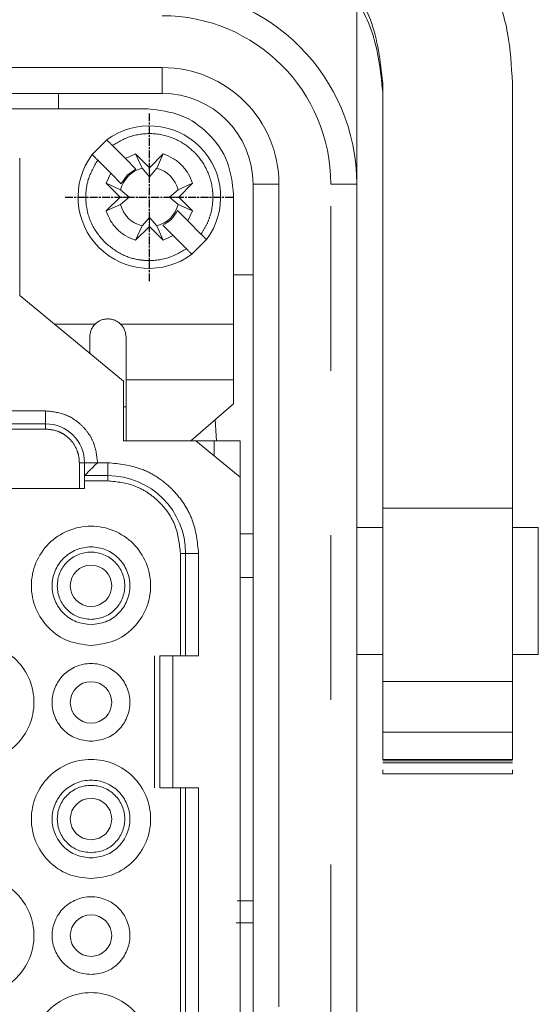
# Model space of a CAD drawing. Header units: millimetres. Extents: x 2665 to 40538, y 289 to 6965.
# Tile 64 of 68: x 10715 to 10755, y 3950 to 4026. Entities that reach past the tile are written whole.
import ezdxf

# ---------------------------------------------------------------- set-up
doc = ezdxf.new("R2010")
doc.units = ezdxf.units.MM
doc.header["$LTSCALE"] = 10
for name, pattern in [('AM_ISO08W050x2', [9, 6, -0.75, 1.5, -0.75]), ('CENTER2', [1.125, 0.75, -0.125, 0.125, -0.125]), ('PHANTOM', [12.7, 6.35, -1.27, 1.27, -1.27, 1.27, -1.27])]:
    doc.linetypes.add(name, pattern=pattern)
doc.layers.add('CEN', color=1, linetype='CENTER2', lineweight=25)
doc.layers.add('LineThick', color=7, linetype='Continuous', lineweight=13)

# ---------------------------------------------------------------- blocks, each defined once
blk = doc.blocks.new('ADSFASDF')
at = {"layer": 'CEN', "linetype": 'AM_ISO08W050x2', "ltscale": 0.01}
for p, q in [((5733.174, -11481.647), (5733.174, -11468.65)), ((5726.675, -11475.149), (5739.672, -11475.149))]:
    blk.add_line(p, q, dxfattribs=at)
blk = doc.blocks.new('VIEW CCC')
at = {"color": 7, "linetype": 'Continuous', "lineweight": 15}
for p, q in [((54057.544, 1197.98), (54057.544, 1211.667)), ((54059.544, 1205.807), (54059.544, 1172.974)), ((54069.544, 1172.974), (54069.544, 1205.807)), ((54042.544, 1204.98), (53986.544, 1204.98)), ((54034.544, 1204.98), (54034.544, 1203.78)), ((54041.444, 1203.78), (54028.844, 1203.78)), ((54037.131, 1200.262), (54038.262, 1201.393)), ((54038.692, 1200.964), (54039.701, 1199.955)), ((54031.544, 1189.38), (54031.544, 1199.98)), ((54039.701, 1199.955), (54040.475, 1200.312)), ((54039.701, 1199.955), (54040.508, 1199.148)), ((54040.475, 1200.312), (54041.544, 1199.243)), ((54040.475, 1200.312), (54040.98, 1199.204)), ((54041.544, 1199.243), (54042.614, 1200.312)), ((54042.109, 1199.204), (54042.614, 1200.312)), ((54038.569, 1198.823), (54037.56, 1199.832)), ((54040.98, 1199.204), (54041.544, 1198.543)), ((54041.544, 1199.243), (54041.544, 1198.543)), ((54041.544, 1198.543), (54042.109, 1199.204)), ((54038.212, 1198.05), (54038.569, 1198.823)), ((54039.376, 1198.016), (54038.569, 1198.823)), ((54039.845, 1198.679), (54039.376, 1198.016)), ((54040.508, 1199.148), (54039.845, 1198.679)), ((54039.282, 1196.98), (54038.212, 1198.05)), ((54039.32, 1197.544), (54038.212, 1198.05)), ((54044.877, 1198.05), (54043.768, 1197.544)), ((54044.877, 1198.05), (54043.807, 1196.98)), ((54049.544, 1081.98), (54049.544, 1197.98)), ((54057.544, 1197.98), (54057.544, 1081.98)), ((54038.212, 1195.91), (54039.282, 1196.98)), ((54039.282, 1196.98), (54039.981, 1196.98)), ((54039.981, 1196.98), (54039.32, 1197.544)), ((54039.32, 1196.416), (54039.981, 1196.98)), ((54043.768, 1197.544), (54043.107, 1196.98)), ((54043.107, 1196.98), (54043.768, 1196.416)), ((54043.807, 1196.98), (54043.107, 1196.98)), ((54043.807, 1196.98), (54044.877, 1195.91)), ((54048.044, 1187.162), (54048.044, 1197.18)), ((54038.212, 1195.91), (54039.32, 1196.416)), ((54043.768, 1196.416), (54044.877, 1195.91)), ((54041.544, 1195.417), (54040.98, 1194.756)), ((54041.544, 1194.717), (54041.544, 1195.417)), ((54042.109, 1194.756), (54041.544, 1195.417)), ((54043.712, 1195.943), (54044.519, 1195.136)), ((54044.877, 1195.91), (54044.519, 1195.136)), ((54040.98, 1194.756), (54040.475, 1193.647)), ((54041.544, 1194.717), (54040.475, 1193.647)), ((54042.614, 1193.647), (54041.544, 1194.717)), ((54042.614, 1193.647), (54042.109, 1194.756)), ((54043.388, 1194.005), (54042.581, 1194.812)), ((54044.519, 1195.136), (54045.528, 1194.127)), ((54043.388, 1194.005), (54042.614, 1193.647)), ((54044.397, 1192.996), (54043.388, 1194.005)), ((54045.958, 1193.698), (54044.826, 1192.566)), ((54049.544, 1190.98), (54048.044, 1190.98)), ((54039.544, 1182.78), (54031.544, 1189.38)), ((54039.544, 1178.18), (54039.544, 1182.78)), ((54039.744, 1182.88), (54039.744, 1178.18)), ((54048.044, 1181.014), (54048.044, 1182.88)), ((54044.744, 1178.18), (54048.044, 1181.014)), ((54039.544, 1180.78), (54039.744, 1180.78)), ((54028.544, 1179.48), (54033.544, 1179.48)), ((54046.73, 1178.18), (54046.627, 1179.796)), ((54045.12, 1178.18), (54039.544, 1178.18)), ((54048.544, 1175.355), (54045.12, 1178.18)), ((54045.12, 1178.18), (54046.544, 1178.18)), ((54046.544, 1178.18), (54048.544, 1178.18)), ((54048.544, 1178.18), (54048.544, 1175.355)), ((54036.544, 1176.48), (54036.544, 1175.48)), ((54036.544, 1175.48), (54038.344, 1175.48)), ((54036.544, 1175.08), (54036.544, 1174.48)), ((54048.544, 1104.605), (54048.544, 1175.355)), ((54036.544, 1174.48), (53992.544, 1174.48)), ((54059.544, 1172.974), (54069.544, 1172.974)), ((54059.544, 1172.974), (54059.544, 1159.585)), ((54069.544, 1172.974), (54069.544, 1159.585)), ((54059.544, 1171.48), (54057.544, 1171.48)), ((54071.544, 1171.48), (54069.544, 1171.48)), ((54071.544, 1161.68), (54071.544, 1171.48)), ((54049.544, 1170.98), (54048.544, 1170.98)), ((54044.344, 1169.48), (54044.344, 1161.58)), ((54042.344, 1161.58), (54042.344, 1151.38)), ((54045.344, 1161.58), (54043.344, 1161.58)), ((54057.544, 1161.68), (54059.544, 1161.68)), ((54069.544, 1161.68), (54071.544, 1161.68)), ((54059.544, 1159.585), (54069.544, 1159.585)), ((54069.544, 1155.676), (54059.544, 1155.676)), ((54059.544, 1153.583), (54069.544, 1153.583)), ((54059.544, 1153.583), (54059.544, 1153.567)), ((54069.544, 1153.567), (54059.544, 1153.567)), ((54069.544, 1153.567), (54069.544, 1153.583)), ((54069.544, 1153.478), (54059.544, 1153.478)), ((54069.544, 1153.327), (54059.544, 1153.327)), ((54059.544, 1152.456), (54059.544, 1152.778)), ((54069.544, 1152.456), (54059.544, 1152.456)), ((54069.544, 1152.778), (54069.544, 1152.456)), ((54043.344, 1151.38), (54045.344, 1151.38)), ((54044.344, 1151.38), (54044.344, 1128.58)), ((54049.544, 1140.98), (54048.23, 1140.98)), ((54048.544, 1138.93), (54048.544, 1138.93))]:
    blk.add_line(p, q, dxfattribs=at)
at = {"color": 8, "linetype": 'PHANTOM', "lineweight": 0}
for p, q in [((53986.544, 1206.98), (54042.544, 1206.98)), ((54042.544, 1206.98), (54042.544, 1204.98)), ((54051.544, 1197.98), (54049.544, 1197.98)), ((54051.544, 1197.98), (54051.544, 1081.98)), ((54057.544, 1197.98), (54055.544, 1197.98)), ((54055.544, 1081.98), (54055.544, 1197.98)), ((54037.36, 1187.178), (54034.211, 1187.18)), ((54039.346, 1187.16), (54048.044, 1187.162)), ((54048.044, 1182.88), (54039.744, 1182.88)), ((54028.544, 1180.48), (54033.544, 1180.48)), ((54033.544, 1180.48), (54033.544, 1179.48)), ((54033.544, 1179.48), (54033.544, 1179.08)), ((54028.544, 1179.08), (54033.544, 1179.08)), ((54046.544, 1178.18), (54046.544, 1177.005)), ((54036.144, 1176.48), (54036.144, 1174.48)), ((54036.144, 1176.48), (54036.544, 1176.48)), ((54036.544, 1176.48), (54037.544, 1176.48)), ((54037.544, 1176.48), (54038.344, 1176.48)), ((54038.344, 1176.48), (54038.344, 1175.48)), ((54036.544, 1175.08), (54038.344, 1175.08)), ((54038.344, 1175.48), (54038.344, 1175.08)), ((54043.944, 1169.48), (54044.344, 1169.48)), ((54043.944, 1161.58), (54043.944, 1169.48)), ((54045.344, 1169.48), (54044.344, 1169.48)), ((54045.344, 1169.48), (54045.344, 1161.58)), ((54049.544, 1167.621), (54048.544, 1167.621)), ((54041.944, 1151.38), (54041.944, 1161.58)), ((54043.344, 1161.58), (54043.344, 1151.38)), ((54043.944, 1128.58), (54043.944, 1151.38)), ((54045.344, 1151.38), (54045.344, 1128.58)), ((54048.315, 1142.659), (54049.544, 1142.659))]:
    blk.add_line(p, q, dxfattribs=at)
at = {"color": 7, "linetype": 'Continuous', "lineweight": 15, "flags": 128}
blk.add_lwpolyline([(54037.544, 1176.48), (54037.349, 1176.285), (54037.162, 1176.097), (54036.989, 1175.924), (54036.837, 1175.773), (54036.713, 1175.648), (54036.62, 1175.556), (54036.563, 1175.499), (54036.544, 1175.48)], dxfattribs=at)
at = {"color": 7, "linetype": 'Continuous', "lineweight": 15}
for centre in [(54037.044, 1166.98), (54037.044, 1157.98), (54037.044, 1148.98), (54037.044, 1139.98)]:
    blk.add_circle(centre, 1.6, dxfattribs=at)
for centre, radius, start, end in [((54042.544, 1197.98), 15, 0, 90), ((54042.544, 1197.98), 7, 0, 90), ((54041.544, 1196.98), 5.5, 323.3636, 126.6364), ((54041.544, 1196.98), 5.5, 143.3636, 306.6364), ((54041.544, 1196.98), 2.294, 104.23528, 165.76472), ((54041.544, 1196.98), 2.294, 14.23528, 75.76472), ((54041.544, 1196.98), 2.294, 194.23528, 255.76472), ((54041.544, 1196.98), 2.294, 284.23528, 345.76472), ((54033.544, 1176.48), 3, 0, 90), ((54038.344, 1169.48), 6, 0, 90)]:
    blk.add_arc(centre, radius, start, end, dxfattribs=at)
at = {"color": 8, "linetype": 'PHANTOM', "lineweight": 0}
for radius in [13, 9]:
    blk.add_arc((54042.544, 1197.98), radius, 0, 90, dxfattribs=at)
at = {"color": 7, "linetype": 'Continuous', "lineweight": 15}
for points, knots in [([(54069.544, 1205.807), (54069.473, 1207.085), (54069.329, 1209.639), (54068.162, 1213.404), (54066.345, 1216.835), (54063.846, 1219.891), (54060.857, 1222.373), (54057.342, 1224.258), (54053.54, 1225.472), (54050.869, 1225.625), (54049.544, 1225.701)], [0, 0, 0, 0, 0.125112, 0.250018, 0.381772, 0.500027, 0.628259, 0.750084, 0.875998, 1, 1, 1, 1]), ([(54046.544, 1218.738), (54047.382, 1218.693), (54049.06, 1218.601), (54051.525, 1217.834), (54053.851, 1216.62), (54056.51, 1214.399), (54058.988, 1210.786), (54059.359, 1207.467), (54059.544, 1205.807)], [0, 0, 0, 0, 0.120804, 0.242117, 0.371172, 0.501136, 0.750545, 1, 1, 1, 1]), ([(54046.544, 1218.251), (54047.4, 1218.201), (54049.154, 1218.099), (54051.707, 1217.266), (54054.116, 1215.918), (54056.764, 1213.545), (54059.053, 1209.881), (54059.381, 1206.699), (54059.544, 1205.108)], [0, 0, 0, 0, 0.115406, 0.236322, 0.364324, 0.500747, 0.750237, 1, 1, 1, 1]), ([(54048.044, 1197.18), (54047.945, 1198.045), (54047.747, 1199.774), (54046.22, 1201.956), (54044.039, 1203.482), (54042.309, 1203.681), (54041.444, 1203.78)], [0, 0, 0, 0, 0.2500079, 0.5000004, 0.7500023, 1, 1, 1, 1]), ([(54038.262, 1201.393), (54038.268, 1201.388), (54038.279, 1201.378), (54038.354, 1201.304), (54038.437, 1201.221), (54038.513, 1201.144), (54038.599, 1201.057), (54038.66, 1200.995), (54038.692, 1200.964)], [0, 0, 0, 0, 0.224572, 0.465506, 0.592712, 0.724193, 0.859991, 1, 1, 1, 1]), ([(54037.56, 1199.832), (54037.529, 1199.863), (54037.469, 1199.923), (54037.362, 1200.03), (54037.27, 1200.123), (54037.2, 1200.192), (54037.146, 1200.247), (54037.137, 1200.256), (54037.131, 1200.262)], [0, 0, 0, 0, 0.1390662, 0.2690636, 0.5009163, 0.6281177, 0.7583937, 1, 1, 1, 1]), ([(54042.614, 1200.312), (54042.872, 1200.21), (54043.388, 1200.004), (54044.04, 1199.475), (54044.569, 1198.824), (54044.774, 1198.308), (54044.877, 1198.05)], [0, 0, 0, 0, 0.249996, 0.499996, 0.750013, 1, 1, 1, 1]), ([(54040.475, 1193.647), (54040.216, 1193.75), (54039.7, 1193.955), (54039.049, 1194.485), (54038.52, 1195.136), (54038.315, 1195.652), (54038.212, 1195.91)], [0, 0, 0, 0, 0.2499948, 0.4999955, 0.7499822, 1, 1, 1, 1]), ([(54042.581, 1194.812), (54042.818, 1194.952), (54043.292, 1195.232), (54043.572, 1195.706), (54043.712, 1195.943)], [0, 0, 0, 0, 0.499973, 1, 1, 1, 1]), ([(54045.528, 1194.127), (54045.559, 1194.096), (54045.62, 1194.036), (54045.726, 1193.93), (54045.819, 1193.837), (54045.888, 1193.767), (54045.943, 1193.713), (54045.952, 1193.704), (54045.958, 1193.698)], [0, 0, 0, 0, 0.139059, 0.269135, 0.500902, 0.628154, 0.758423, 1, 1, 1, 1]), ([(54044.826, 1192.566), (54044.821, 1192.571), (54044.809, 1192.582), (54044.735, 1192.656), (54044.652, 1192.739), (54044.576, 1192.816), (54044.49, 1192.903), (54044.428, 1192.964), (54044.397, 1192.996)], [0, 0, 0, 0, 0.2245971, 0.4654991, 0.5927781, 0.7242646, 0.8599847, 1, 1, 1, 1]), ([(54036.944, 1186.18), (54036.961, 1186.343), (54036.988, 1186.608), (54037.156, 1186.947), (54037.292, 1187.101), (54037.36, 1187.178)], [0, 0, 0, 0, 0.447993, 0.723683, 1, 1, 1, 1]), ([(54037.362, 1187.177), (54037.43, 1187.237), (54037.566, 1187.357), (54037.81, 1187.482), (54038.072, 1187.564), (54038.253, 1187.575), (54038.344, 1187.58)], [0, 0, 0, 0, 0.249967, 0.499984, 0.749988, 1, 1, 1, 1]), ([(54038.344, 1187.58), (54038.437, 1187.574), (54038.623, 1187.564), (54038.89, 1187.478), (54039.138, 1187.347), (54039.276, 1187.222), (54039.345, 1187.159)], [0, 0, 0, 0, 0.250008, 0.500018, 0.750021, 1, 1, 1, 1]), ([(54039.346, 1187.16), (54039.412, 1187.083), (54039.544, 1186.929), (54039.703, 1186.596), (54039.729, 1186.338), (54039.744, 1186.18)], [0, 0, 0, 0, 0.279447, 0.557678, 1, 1, 1, 1]), ([(54048.044, 1187.162), (54048.044, 1186.671), (54048.044, 1185.688), (54048.044, 1184.386), (54048.044, 1183.359), (54048.044, 1183.04), (54048.044, 1182.88)], [0, 0, 0, 0, 0.249999, 0.500003, 0.750011, 1, 1, 1, 1]), ([(54036.944, 1184.925), (54036.944, 1184.943), (54036.944, 1185.281), (54036.944, 1185.743), (54036.944, 1186.18)], [0, 0, 0, 0, 0.0545225, 1, 1, 1, 1]), ([(54039.744, 1186.18), (54039.744, 1185.789), (54039.744, 1185.007), (54039.744, 1184.026), (54039.744, 1183.258), (54039.744, 1183.006), (54039.744, 1182.88)], [0, 0, 0, 0, 0.250012, 0.500016, 0.750007, 1, 1, 1, 1]), ([(54036.544, 1175.48), (54036.544, 1175.474), (54036.544, 1175.462), (54036.544, 1175.369), (54036.544, 1175.237), (54036.544, 1175.132), (54036.544, 1175.08)], [0, 0, 0, 0, 0.2500131, 0.4998862, 0.7500242, 1, 1, 1, 1]), ([(54037.044, 1162.38), (54037.646, 1162.449), (54038.85, 1162.587), (54040.382, 1163.651), (54041.405, 1165.171), (54041.764, 1166.98), (54041.405, 1168.786), (54040.382, 1170.317), (54038.85, 1171.34), (54037.044, 1171.699), (54035.238, 1171.34), (54033.707, 1170.317), (54032.684, 1168.786), (54032.325, 1166.98), (54032.684, 1165.171), (54033.707, 1163.651), (54035.238, 1162.587), (54036.442, 1162.449), (54037.044, 1162.38)], [0, 0, 0, 0, 0.0625, 0.125, 0.187501, 0.250002, 0.312499, 0.375, 0.4375, 0.5, 0.5625, 0.625, 0.687501, 0.749998, 0.812499, 0.875, 0.9375, 1, 1, 1, 1]), ([(54037.044, 1163.98), (54036.652, 1164.025), (54035.866, 1164.115), (54034.868, 1164.809), (54034.2, 1165.8), (54033.966, 1166.98), (54034.2, 1168.158), (54034.868, 1169.156), (54035.866, 1169.824), (54037.044, 1170.058), (54038.222, 1169.824), (54039.221, 1169.156), (54039.888, 1168.158), (54040.122, 1166.98), (54039.888, 1165.8), (54039.221, 1164.809), (54038.222, 1164.115), (54037.437, 1164.025), (54037.044, 1163.98)], [0, 0, 0, 0, 0.062499, 0.125002, 0.1875, 0.250003, 0.3125, 0.374998, 0.437501, 0.5, 0.562499, 0.625002, 0.6875, 0.749997, 0.8125, 0.874998, 0.937501, 1, 1, 1, 1]), ([(54037.044, 1164.38), (54036.704, 1164.419), (54036.023, 1164.497), (54035.158, 1165.098), (54034.58, 1165.958), (54034.377, 1166.98), (54034.58, 1168.001), (54035.158, 1168.866), (54036.023, 1169.444), (54037.044, 1169.647), (54038.065, 1169.444), (54038.931, 1168.866), (54039.509, 1168.001), (54039.712, 1166.98), (54039.509, 1165.958), (54038.931, 1165.098), (54038.065, 1164.497), (54037.385, 1164.419), (54037.044, 1164.38)], [0, 0, 0, 0, 0.062499, 0.124999, 0.1875, 0.250003, 0.3125, 0.375, 0.437501, 0.5, 0.562499, 0.624999, 0.6875, 0.749996, 0.8125, 0.875, 0.9375, 1, 1, 1, 1]), ([(54028.044, 1153.38), (54028.646, 1153.449), (54029.85, 1153.587), (54031.382, 1154.651), (54032.405, 1156.171), (54032.764, 1157.98), (54032.405, 1159.786), (54031.382, 1161.317), (54029.85, 1162.34), (54028.044, 1162.7), (54026.238, 1162.34), (54024.707, 1161.317), (54023.684, 1159.786), (54023.325, 1157.98), (54023.684, 1156.171), (54024.707, 1154.651), (54026.238, 1153.587), (54027.442, 1153.449), (54028.044, 1153.38)], [0, 0, 0, 0, 0.0625, 0.125001, 0.187499, 0.249999, 0.3125, 0.375001, 0.437499, 0.5, 0.562501, 0.624999, 0.6875, 0.75, 0.812501, 0.874999, 0.937499, 1, 1, 1, 1]), ([(54043.344, 1161.58), (54043.213, 1161.58), (54042.951, 1161.58), (54042.621, 1161.58), (54042.389, 1161.58), (54042.359, 1161.58), (54042.344, 1161.58)], [0, 0, 0, 0, 0.250005, 0.499983, 0.750016, 1, 1, 1, 1]), ([(54037.044, 1154.98), (54037.437, 1155.025), (54038.222, 1155.115), (54039.221, 1155.809), (54039.888, 1156.8), (54040.122, 1157.98), (54039.888, 1159.158), (54039.221, 1160.156), (54038.222, 1160.824), (54037.044, 1161.058), (54035.866, 1160.824), (54034.868, 1160.156), (54034.2, 1159.158), (54033.966, 1157.98), (54034.201, 1156.8), (54034.868, 1155.809), (54035.866, 1155.115), (54036.652, 1155.025), (54037.044, 1154.98)], [0, 0, 0, 0, 0.062501, 0.125, 0.187503, 0.25, 0.312503, 0.375001, 0.4375, 0.5, 0.5625, 0.625, 0.687498, 0.750001, 0.812497, 0.875001, 0.9375, 1, 1, 1, 1]), ([(54059.544, 1155.676), (54059.544, 1156.27), (54059.544, 1157.458), (54059.544, 1158.876), (54059.544, 1159.585)], [0, 0, 0, 0, 0.499998, 1, 1, 1, 1]), ([(54069.544, 1159.585), (54069.544, 1158.876), (54069.544, 1157.458), (54069.544, 1156.27), (54069.544, 1155.676)], [0, 0, 0, 0, 0.500002, 1, 1, 1, 1]), ([(54059.544, 1153.583), (54059.544, 1153.777), (54059.544, 1154.165), (54059.544, 1155.172), (54059.544, 1155.676)], [0, 0, 0, 0, 0.49998, 1, 1, 1, 1]), ([(54069.544, 1155.676), (54069.544, 1155.172), (54069.544, 1154.165), (54069.544, 1153.777), (54069.544, 1153.583)], [0, 0, 0, 0, 0.50002, 1, 1, 1, 1]), ([(54037.044, 1144.38), (54037.646, 1144.449), (54038.85, 1144.587), (54040.382, 1145.651), (54041.405, 1147.171), (54041.764, 1148.98), (54041.405, 1150.786), (54040.382, 1152.317), (54038.85, 1153.34), (54037.044, 1153.699), (54035.238, 1153.34), (54033.707, 1152.317), (54032.684, 1150.786), (54032.325, 1148.98), (54032.684, 1147.171), (54033.707, 1145.651), (54035.238, 1144.587), (54036.442, 1144.449), (54037.044, 1144.38)], [0, 0, 0, 0, 0.0625, 0.125, 0.187501, 0.250002, 0.312499, 0.375, 0.4375, 0.5, 0.5625, 0.625, 0.687501, 0.749998, 0.812499, 0.875, 0.9375, 1, 1, 1, 1]), ([(54037.044, 1145.98), (54036.652, 1146.025), (54035.866, 1146.115), (54034.868, 1146.809), (54034.2, 1147.8), (54033.966, 1148.98), (54034.201, 1150.158), (54034.868, 1151.156), (54035.866, 1151.824), (54037.044, 1152.058), (54038.222, 1151.824), (54039.221, 1151.156), (54039.888, 1150.158), (54040.122, 1148.98), (54039.888, 1147.8), (54039.221, 1146.809), (54038.222, 1146.115), (54037.437, 1146.025), (54037.044, 1145.98)], [0, 0, 0, 0, 0.062499, 0.125001, 0.187499, 0.250002, 0.312499, 0.375002, 0.437501, 0.5, 0.562499, 0.624998, 0.687501, 0.749998, 0.8125, 0.874998, 0.937501, 1, 1, 1, 1]), ([(54037.044, 1146.38), (54036.704, 1146.419), (54036.023, 1146.497), (54035.158, 1147.098), (54034.58, 1147.958), (54034.377, 1148.98), (54034.58, 1150.001), (54035.158, 1150.866), (54036.023, 1151.444), (54037.044, 1151.647), (54038.065, 1151.444), (54038.931, 1150.866), (54039.509, 1150.001), (54039.712, 1148.98), (54039.509, 1147.958), (54038.931, 1147.098), (54038.065, 1146.497), (54037.385, 1146.419), (54037.044, 1146.38)], [0, 0, 0, 0, 0.062499, 0.124999, 0.1875, 0.250003, 0.3125, 0.375, 0.437501, 0.5, 0.562499, 0.624999, 0.6875, 0.749996, 0.8125, 0.875, 0.9375, 1, 1, 1, 1]), ([(54042.344, 1151.38), (54042.359, 1151.38), (54042.389, 1151.38), (54042.621, 1151.38), (54042.951, 1151.38), (54043.213, 1151.38), (54043.344, 1151.38)], [0, 0, 0, 0, 0.249984, 0.500017, 0.749995, 1, 1, 1, 1]), ([(54028.044, 1135.38), (54028.646, 1135.449), (54029.85, 1135.587), (54031.382, 1136.651), (54032.405, 1138.171), (54032.764, 1139.98), (54032.405, 1141.786), (54031.382, 1143.317), (54029.85, 1144.34), (54028.044, 1144.7), (54026.238, 1144.34), (54024.707, 1143.317), (54023.684, 1141.786), (54023.325, 1139.98), (54023.684, 1138.171), (54024.707, 1136.651), (54026.238, 1135.587), (54027.442, 1135.449), (54028.044, 1135.38)], [0, 0, 0, 0, 0.0625, 0.125001, 0.187498, 0.249999, 0.3125, 0.375001, 0.437499, 0.5, 0.562501, 0.624999, 0.6875, 0.750001, 0.812502, 0.874999, 0.9375, 1, 1, 1, 1]), ([(54037.044, 1136.98), (54037.437, 1137.025), (54038.222, 1137.115), (54039.221, 1137.809), (54039.888, 1138.8), (54040.122, 1139.98), (54039.888, 1141.158), (54039.221, 1142.156), (54038.222, 1142.824), (54037.044, 1143.058), (54035.866, 1142.824), (54034.868, 1142.156), (54034.2, 1141.158), (54033.966, 1139.98), (54034.201, 1138.8), (54034.868, 1137.809), (54035.866, 1137.115), (54036.652, 1137.025), (54037.044, 1136.98)], [0, 0, 0, 0, 0.062501, 0.125, 0.187503, 0.25, 0.312503, 0.375001, 0.4375, 0.5, 0.5625, 0.625, 0.687498, 0.750001, 0.812497, 0.875001, 0.9375, 1, 1, 1, 1]), ([(54037.044, 1126.38), (54037.646, 1126.449), (54038.85, 1126.587), (54040.382, 1127.651), (54041.405, 1129.171), (54041.764, 1130.98), (54041.405, 1132.786), (54040.382, 1134.317), (54038.85, 1135.34), (54037.044, 1135.699), (54035.238, 1135.34), (54033.707, 1134.317), (54032.684, 1132.786), (54032.325, 1130.98), (54032.684, 1129.171), (54033.707, 1127.651), (54035.238, 1126.587), (54036.442, 1126.449), (54037.044, 1126.38)], [0, 0, 0, 0, 0.0625, 0.125, 0.187501, 0.250002, 0.312499, 0.375, 0.4375, 0.5, 0.5625, 0.625, 0.687501, 0.749998, 0.812499, 0.875, 0.9375, 1, 1, 1, 1])]:
    blk.add_open_spline(points, degree=3, knots=knots, dxfattribs=at)
at = {"color": 8, "linetype": 'PHANTOM', "lineweight": 0}
for points, knots in [([(54038.692, 1200.964), (54039.173, 1201.249), (54039.668, 1201.541), (54040.768, 1201.852), (54041.97, 1201.968), (54043.663, 1201.511), (54044.622, 1200.833), (54045.042, 1200.412), (54045.428, 1200.014), (54045.757, 1199.536), (54046.226, 1198.539), (54046.386, 1197.934), (54046.474, 1196.776), (54046.41, 1196.157), (54046.17, 1195.341), (54045.974, 1194.817), (54045.679, 1194.361), (54045.528, 1194.127)], [0, 0, 0, 0, 0.120964, 0.124244, 0.249866, 0.378717, 0.499677, 0.500781, 0.508748, 0.620764, 0.624708, 0.749669, 0.753441, 0.878583, 0.881733, 0.939274, 1, 1, 1, 1]), ([(54038.079, 1193.515), (54037.72, 1193.943), (54037.35, 1194.383), (54036.864, 1195.418), (54036.704, 1196.02), (54036.649, 1196.727), (54036.628, 1197.313), (54036.769, 1198.462), (54037.279, 1199.345), (54037.56, 1199.832)], [0, 0, 0, 0, 0.24189, 0.248453, 0.499665, 0.505971, 0.558338, 0.756522, 1, 1, 1, 1]), ([(54044.397, 1192.996), (54043.915, 1192.711), (54043.421, 1192.418), (54042.321, 1192.107), (54041.701, 1192.048), (54040.995, 1192.109), (54040.412, 1192.184), (54039.302, 1192.51), (54038.514, 1193.158), (54038.079, 1193.515)], [0, 0, 0, 0, 0.241893, 0.248452, 0.499668, 0.505972, 0.558333, 0.756532, 1, 1, 1, 1]), ([(54033.544, 1180.48), (54034.047, 1180.426), (54034.824, 1180.343), (54035.756, 1179.845), (54036.392, 1179.328), (54036.909, 1178.692), (54037.408, 1177.76), (54037.491, 1176.983), (54037.544, 1176.48)], [0, 0, 0, 0, 0.239442, 0.369638, 0.499995, 0.630187, 0.760544, 1, 1, 1, 1]), ([(54033.544, 1179.08), (54033.872, 1179.045), (54034.378, 1178.991), (54034.983, 1178.666), (54035.26, 1178.442), (54035.402, 1178.299), (54035.648, 1178.047), (54035.931, 1177.6), (54036.068, 1177.125), (54036.103, 1176.943), (54036.117, 1176.862), (54036.138, 1176.703), (54036.142, 1176.562), (54036.144, 1176.48)], [0, 0, 0, 0, 0.240264, 0.369794, 0.499877, 0.501734, 0.518149, 0.759353, 0.879408, 0.881227, 0.896452, 0.939389, 1, 1, 1, 1]), ([(54038.344, 1176.48), (54039.225, 1176.386), (54040.584, 1176.241), (54042.215, 1175.369), (54043.329, 1174.465), (54044.233, 1173.351), (54045.105, 1171.719), (54045.25, 1170.36), (54045.344, 1169.48)], [0, 0, 0, 0, 0.239443, 0.369669, 0.499995, 0.630228, 0.760553, 1, 1, 1, 1]), ([(54038.344, 1175.08), (54039.053, 1175.004), (54040.143, 1174.887), (54041.449, 1174.185), (54042.605, 1173.243), (54043.697, 1171.671), (54043.862, 1170.207), (54043.944, 1169.48)], [0, 0, 0, 0, 0.241208, 0.371188, 0.50118, 0.752136, 1, 1, 1, 1])]:
    blk.add_open_spline(points, degree=3, knots=knots, dxfattribs=at)
at = {"layer": 'LineThick', "color": 6}
blk.add_blockref('ADSFASDF', (48308.37, 12672.129), dxfattribs=at)

msp = doc.modelspace()

# ---------------------------------------------------------------- block references
at = {"lineweight": -3}
msp.add_blockref('VIEW CCC', (-43316.267, 2815.564), dxfattribs=at)

doc.saveas('drawing.dxf')
